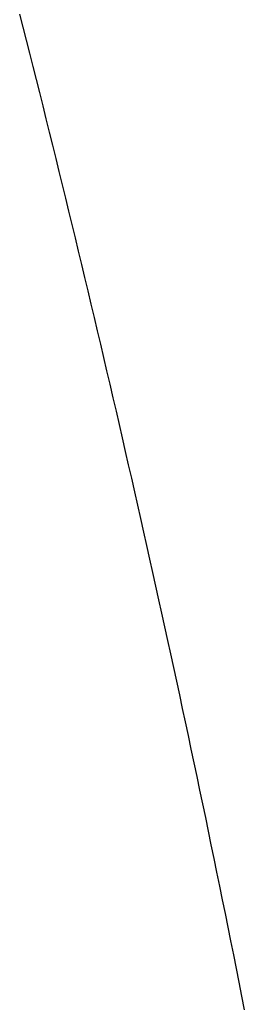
# Model space of a CAD drawing. Extents: x 637 to 3230, y 885 to 2745.
# Tile 59 of 151: x 2054.49 to 2057.67, y 1846.99 to 1860.9. Entities that reach past the tile are written whole.
import ezdxf

# ---------------------------------------------------------------- set-up
doc = ezdxf.new("R2010")
doc.units = 0
doc.layers.add('KF_GRAVIS_15_LEFT', color=7, linetype='CONTINUOUS')

# ---------------------------------------------------------------- blocks, each defined once
blk = doc.blocks.new('*U13')
at = {"layer": 'KF_GRAVIS_15_LEFT'}
blk.add_polyline3d([(-162.074, -392.127, 0), (-162.027, -392.312, 0), (-161.981, -392.496, 0), (-161.934, -392.681, 0), (-161.887, -392.866, 0), (-161.841, -393.051, 0), (-161.795, -393.236, 0), (-161.748, -393.422, 0), (-161.702, -393.607, 0), (-161.656, -393.793, 0), (-161.61, -393.979, 0), (-161.564, -394.165, 0), (-161.518, -394.352, 0), (-161.473, -394.538, 0), (-161.427, -394.725, 0), (-161.382, -394.912, 0), (-161.336, -395.099, 0), (-161.291, -395.286, 0), (-161.246, -395.473, 0), (-161.201, -395.661, 0), (-161.156, -395.848, 0), (-161.111, -396.036, 0), (-161.066, -396.224, 0), (-161.021, -396.412, 0), (-160.977, -396.6, 0), (-160.932, -396.789, 0), (-160.888, -396.977, 0), (-160.844, -397.166, 0), (-160.799, -397.355, 0), (-160.755, -397.544, 0), (-160.711, -397.733, 0), (-160.668, -397.923, 0), (-160.624, -398.112, 0), (-160.58, -398.302, 0), (-160.537, -398.492, 0), (-160.493, -398.682, 0), (-160.45, -398.872, 0), (-160.407, -399.062, 0), (-160.364, -399.252, 0), (-160.321, -399.443, 0), (-160.278, -399.633, 0), (-160.236, -399.824, 0), (-160.193, -400.015, 0), (-160.151, -400.206, 0), (-160.108, -400.397, 0), (-160.066, -400.589, 0), (-160.024, -400.78, 0), (-159.982, -400.972, 0), (-159.94, -401.163, 0), (-159.898, -401.355, 0), (-159.857, -401.547, 0), (-159.815, -401.739, 0), (-159.774, -401.932, 0), (-159.733, -402.124, 0), (-159.692, -402.316, 0), (-159.651, -402.509, 0), (-159.61, -402.702, 0), (-159.569, -402.894, 0), (-159.529, -403.087, 0), (-159.488, -403.28, 0), (-159.448, -403.474, 0), (-159.408, -403.667, 0), (-159.368, -403.86, 0), (-159.328, -404.054, 0), (-159.288, -404.247, 0), (-159.248, -404.441, 0), (-159.209, -404.635, 0), (-159.169, -404.829, 0), (-159.13, -405.023, 0), (-159.091, -405.217, 0), (-159.052, -405.411, 0), (-159.013, -405.606, 0), (-158.974, -405.8, 0), (-158.936, -405.995, 0), (-158.897, -406.189, 0)], dxfattribs=at)

msp = doc.modelspace()

# ---------------------------------------------------------------- block references
at = {"layer": 'KF_GRAVIS_15_LEFT'}
msp.add_blockref('*U13', (2216.566, 2253.101), dxfattribs=at)

doc.saveas('drawing.dxf')
